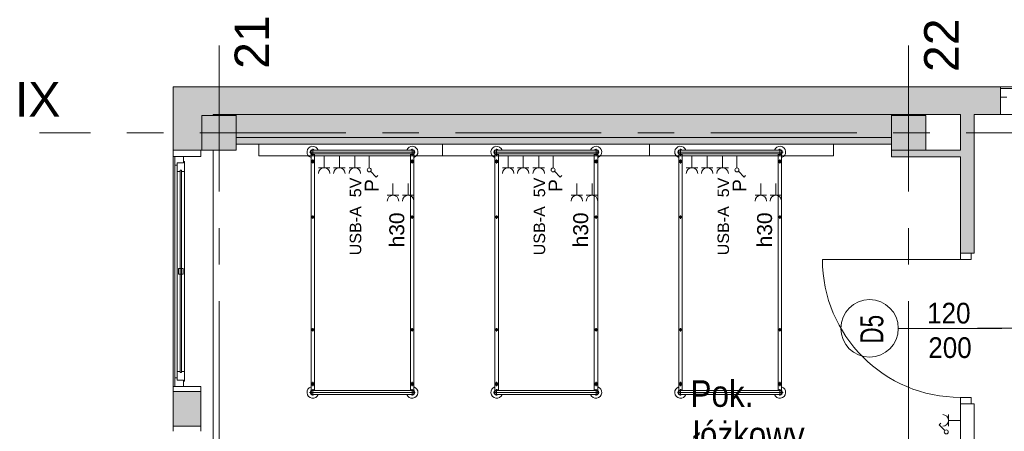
# Model space of a CAD drawing. Header units: centimetres. Extents: x -2424 to 1783, y 5 to 2907.
# Tile 29 of 94: x -1386 to -529, y 2549 to 2907. Entities that reach past the tile are written whole.
import ezdxf

# ---------------------------------------------------------------- set-up
doc = ezdxf.new("R2010")
doc.units = ezdxf.units.CM
doc.linetypes.add('Dash', pattern=[60, 30, -30])
doc.linetypes.add('Oś', pattern=[222.25, 127, -31.75, 31.75, -31.75])
for name, color, linetype, lineweight in [('A-ANNO-NOTE', 131, 'Continuous', 9), ('A-AREA-IDEN', 2, 'Continuous', 13), ('A-DETL', 90, 'Continuous', 9), ('A-DETL-GENF', 92, 'Continuous', 13), ('A-DETL-MEDM', 33, 'Continuous', 13), ('A-DOOR', 31, 'Continuous', 13), ('A-GLAZ', 151, 'Continuous', 13), ('A-WALL', 113, 'Continuous', 13), ('E-ELEC-EQPM', 71, 'Continuous', 9), ('I-FURN', 30, 'Continuous', 9), ('Q-SPCQ', 91, 'Continuous', 9), ('S-COLS', 52, 'Continuous', 13), ('S-GRID', 1, 'Continuous', 13), ('S-GRID-IDEN', 1, 'Continuous', 13)]:
    doc.layers.add(name, color=color, linetype=linetype, lineweight=lineweight)
doc.layers.add('A-WALL-PATT', color=111, linetype='Continuous', lineweight=13, plot=False)
doc.styles.add('Arial', font='arial.ttf', dxfattribs={"width": 0.9, "height": 18})
doc.styles.add('Arial_1', font='arial.ttf', dxfattribs={"width": 0.7, "height": 20})
doc.styles.add('Arial_10', font='arial.ttf', dxfattribs={"width": 0.85, "height": 23})
doc.styles.add('Arial_4', font='arial.ttf', dxfattribs={"height": 10})
doc.styles.add('Arial_5', font='arial.ttf', dxfattribs={"height": 12})
doc.styles.add('Arial_6', font='arial.ttf', dxfattribs={"height": 13})
doc.styles.add('Arial_7', font='arial.ttf', dxfattribs={"height": 30})

msp = doc.modelspace()

# ---------------------------------------------------------------- hatches: boundary and pattern name
at = {"layer": 'S-COLS', "lineweight": 9}
for points in [[(-1197.62, 2793.33), (-1197.62, 2823.33), (-1227.62, 2823.33), (-1227.62, 2793.33)], [(-597.62, 2793.33), (-597.62, 2823.33), (-627.62, 2823.33), (-627.62, 2793.33)]]:
    msp.add_hatch(color=251, dxfattribs=at).paths.add_polyline_path(points, flags=0)

# ---------------------------------------------------------------- linework, layer by layer
at = {"layer": 'A-ANNO-NOTE', "color": 251, "lineweight": 9}
msp.add_line((-531.62, 2638.33), (-621.62, 2638.33), dxfattribs=at)
msp.add_line((-531.62, 2638.33), (-621.62, 2638.33), dxfattribs=at)
msp.add_circle((-646.62, 2638.33), 25, dxfattribs=at)
at = {"layer": 'A-DETL', "color": 251, "linetype": 'Dash', "lineweight": 9}
msp.add_open_spline([(-552.77, 2638.57), (-478.91, 2638.57), (-476.08, 2638.57), (-439.12, 2638.57), (-439.12, 2601.62), (-439.12, 2598.79), (-439.12, 2573.54), (-439.12, 1655.82), (-439.12, 1618.87), (-439.12, 1616.04), (-439.12, 1512.36), (-439.12, 1509.53), (-439.12, 1472.57), (-476.08, 1472.57), (-478.91, 1472.57), (-555.62, 1472.57)], degree=3, knots=[0, 0, 0, 0, 1.242892, 2.082132, 2.921372, 3.63261, 13.975949, 24.692511, 35.163852, 36.732804, 37.928533, 39.497485, 40.336725, 41.175965, 42.450024, 42.450024, 42.450024, 42.450024], dxfattribs=at)
at = {"layer": 'A-DETL-GENF', "color": 251, "lineweight": 9}
for p, q in [((-567.62, 2703.83), (-567.62, 2698.33)), ((-558.12, 2703.83), (-567.62, 2703.83)), ((-558.12, 2698.33), (-558.12, 2703.83)), ((-567.62, 2698.33), (-558.12, 2698.33)), ((-558.12, 2578.33), (-567.62, 2578.33)), ((-567.62, 2578.33), (-567.62, 2572.83)), ((-567.62, 2572.83), (-558.12, 2572.83)), ((-558.12, 2572.83), (-558.12, 2578.33))]:
    msp.add_line(p, q, dxfattribs=at)
at = {"layer": 'A-DETL-MEDM', "color": 251, "lineweight": 9}
for p, q in [((-567.62, 2698.33), (-567.62, 2703.83)), ((-567.62, 2703.83), (-558.12, 2703.83)), ((-558.12, 2703.83), (-558.12, 2698.33)), ((-558.12, 2698.33), (-567.62, 2698.33)), ((-558.12, 2578.33), (-567.62, 2578.33)), ((-567.62, 2578.33), (-567.62, 2572.83)), ((-567.62, 2572.83), (-558.12, 2572.83)), ((-558.12, 2572.83), (-558.12, 2578.33))]:
    msp.add_line(p, q, dxfattribs=at)
at = {"layer": 'A-DOOR', "color": 251, "lineweight": 9}
msp.add_line((-567.62, 2698.33), (-687.62, 2698.33), dxfattribs=at)
msp.add_arc((-567.62, 2698.33), 120, 180, 270, dxfattribs=at)
at = {"layer": 'A-GLAZ', "color": 251, "lineweight": 9}
for p, q in [((-532.62, 2846.83), (-525.12, 2846.83)), ((-532.62, 2839.33), (-532.62, 2846.83)), ((-332.62, 2846.83), (-532.62, 2846.83)), ((-527.12, 2839.33), (-532.62, 2839.33)), ((-1243.62, 2787.83), (-1251.12, 2787.83)), ((-1251.12, 2787.83), (-1251.12, 2780.33)), ((-1251.12, 2587.83), (-1251.12, 2787.83)), ((-1243.62, 2782.33), (-1243.62, 2787.83)), ((-1251.12, 2780.33), (-1249.12, 2780.33)), ((-1251.12, 2780.33), (-1251.12, 2595.33)), ((-1243.62, 2782.33), (-1249.12, 2782.33)), ((-1249.12, 2782.33), (-1249.12, 2774.83)), ((-1249.12, 2782.33), (-1243.62, 2782.33)), ((-1249.12, 2780.33), (-1249.12, 2782.33)), ((-1245.37, 2775.83), (-1246.37, 2775.83)), ((-1246.37, 2775.83), (-1246.37, 2599.83)), ((-1246.37, 2774.83), (-1246.37, 2775.83)), ((-1246.37, 2775.83), (-1245.37, 2775.83)), ((-1245.37, 2599.83), (-1245.37, 2775.83)), ((-1245.37, 2775.83), (-1245.37, 2774.83)), ((-1242.62, 2783.33), (-1243.62, 2783.33)), ((-1243.62, 2783.33), (-1243.62, 2782.33)), ((-1242.62, 2774.83), (-1242.62, 2783.33)), ((-1249.12, 2774.83), (-1246.37, 2774.83)), ((-1249.12, 2774.83), (-1249.12, 2600.83)), ((-1245.37, 2774.83), (-1242.62, 2774.83)), ((-1242.62, 2774.83), (-1242.62, 2600.83)), ((-1243.87, 2690.33), (-1247.87, 2690.33)), ((-1247.87, 2690.33), (-1247.87, 2685.33)), ((-1243.87, 2685.33), (-1243.87, 2690.33)), ((-1247.87, 2685.33), (-1243.87, 2685.33)), ((-1246.37, 2600.83), (-1249.12, 2600.83)), ((-1249.12, 2600.83), (-1249.12, 2593.33)), ((-1246.37, 2599.83), (-1246.37, 2600.83)), ((-1246.37, 2599.83), (-1245.37, 2599.83)), ((-1245.37, 2599.83), (-1246.37, 2599.83)), ((-1242.62, 2600.83), (-1245.37, 2600.83)), ((-1245.37, 2600.83), (-1245.37, 2599.83)), ((-1242.62, 2592.33), (-1242.62, 2600.83)), ((-1249.12, 2595.33), (-1251.12, 2595.33)), ((-1251.12, 2595.33), (-1251.12, 2587.83)), ((-1251.12, 2587.83), (-1243.62, 2587.83)), ((-1249.12, 2593.33), (-1249.12, 2595.33)), ((-1249.12, 2593.33), (-1243.62, 2593.33)), ((-1243.62, 2593.33), (-1249.12, 2593.33)), ((-1243.62, 2593.33), (-1243.62, 2592.33)), ((-1243.62, 2587.83), (-1243.62, 2593.33)), ((-1243.62, 2592.33), (-1242.62, 2592.33))]:
    msp.add_line(p, q, dxfattribs=at)
at = {"layer": 'A-WALL', "color": 251, "lineweight": 9}
for p, q in [((307.38, 2848.33), (-1252.62, 2848.33)), ((-1252.62, 2848.33), (-1252.62, 2793.33)), ((-532.62, 2846.83), (-532.62, 2848.33)), ((-532.62, 2824.33), (-532.62, 2839.33)), ((-1217.62, 2824.33), (-567.62, 2824.33)), ((-1217.62, 2823.33), (-1217.62, 2824.33)), ((-1197.62, 2824.33), (-1197.62, 2823.33)), ((-627.62, 2823.33), (-627.62, 2824.33)), ((-567.62, 2824.33), (-567.62, 2793.33)), ((-555.62, 2703.83), (-555.62, 2824.33)), ((-327.62, 2824.33), (-555.62, 2824.33)), ((-1197.62, 2804.33), (-627.62, 2804.33)), ((-1252.62, 2793.33), (-1228.62, 2793.33)), ((-1252.62, 2793.33), (-1252.62, 2787.83)), ((-1228.62, 2793.33), (-1227.62, 2793.33)), ((-1228.62, 2787.83), (-1228.62, 2793.33)), ((-1217.62, 2793.33), (-1217.62, 2343.33)), ((-1197.62, 2798.33), (-627.62, 2798.33)), ((-627.62, 2793.33), (-627.62, 2787.33)), ((-567.62, 2793.33), (-597.62, 2793.33)), ((-1252.62, 2587.83), (-1252.62, 2787.83)), ((-1252.62, 2787.83), (-1251.12, 2787.83)), ((-1243.62, 2787.83), (-1228.62, 2787.83)), ((-627.62, 2787.33), (-567.62, 2787.33)), ((-567.62, 2787.33), (-567.62, 2703.83)), ((-558.12, 2703.83), (-555.62, 2703.83)), ((-1251.12, 2587.83), (-1252.62, 2587.83)), ((-1252.62, 2587.83), (-1252.62, 2583.33)), ((-1228.62, 2587.83), (-1243.62, 2587.83)), ((-1228.62, 2583.33), (-1228.62, 2587.83)), ((-1252.62, 2583.33), (-1252.62, 2553.33)), ((-1228.62, 2583.33), (-1252.62, 2583.33)), ((-1228.62, 2553.33), (-1228.62, 2583.33)), ((-567.62, 2572.83), (-567.62, 2482.83)), ((-555.62, 2572.83), (-558.12, 2572.83)), ((-555.62, 2482.83), (-555.62, 2572.83)), ((-1252.62, 2553.33), (-1228.62, 2553.33)), ((-1252.62, 2553.33), (-1252.62, 2548.83)), ((-1228.62, 2548.83), (-1228.62, 2553.33))]:
    msp.add_line(p, q, dxfattribs=at)
at = {"layer": 'A-WALL-PATT', "color": 251, "linetype": 'Continuous', "lineweight": 9, "extrusion": (0, 0, -1)}
for points in [[(1228.62, 2793.33), (1252.62, 2848.33), (1252.62, 2793.33)], [(1252.62, 2848.33), (1228.62, 2793.33), (1227.62, 2823.33)], [(1252.62, 2848.33), (1227.62, 2823.33), (1217.62, 2848.33)], [(1217.62, 2848.33), (1227.62, 2823.33), (1217.62, 2823.33)], [(547.62, 2824.33), (1217.62, 2848.33), (1217.62, 2824.33)], [(1217.62, 2848.33), (547.62, 2824.33), (532.62, 2848.33)], [(532.62, 2848.33), (547.62, 2824.33), (532.62, 2824.33)], [(1227.62, 2823.33), (1228.62, 2793.33), (1227.62, 2793.33)], [(719.15, 2804.33), (1197.62, 2824.33), (1197.62, 2804.33)], [(1197.62, 2824.33), (719.15, 2804.33), (627.62, 2824.33)], [(627.62, 2824.33), (719.15, 2804.33), (627.62, 2804.33)], [(558.12, 2703.83), (567.62, 2824.33), (567.62, 2703.83)], [(567.62, 2824.33), (558.12, 2703.83), (555.62, 2824.33)], [(555.62, 2824.33), (558.12, 2703.83), (555.62, 2703.83)], [(1197.62, 2798.33), (627.62, 2804.33), (1197.62, 2804.33)], [(627.62, 2804.33), (1197.62, 2798.33), (719.15, 2798.33)], [(627.62, 2804.33), (719.15, 2798.33), (627.62, 2798.33)], [(597.62, 2787.33), (627.62, 2793.33), (627.62, 2787.33)], [(627.62, 2793.33), (597.62, 2787.33), (567.62, 2793.33)], [(567.62, 2793.33), (597.62, 2787.33), (567.62, 2787.33)], [(1228.62, 2553.33), (1252.62, 2583.33), (1252.62, 2553.33)], [(1252.62, 2583.33), (1228.62, 2553.33), (1228.62, 2583.33)]]:
    msp.add_solid(points, dxfattribs=at)
at = {"layer": 'E-ELEC-EQPM', "color": 251, "lineweight": 9}
for p, q in [((-577.96, 2563.33), (-577.96, 2553.33)), ((-586.05, 2554.51), (-584.74, 2555.82)), ((-581.11, 2549.56), (-586.05, 2554.51)), ((-577.96, 2558.33), (-567.62, 2558.33))]:
    msp.add_line(p, q, dxfattribs=at)
msp.add_circle((-579.87, 2548.33), 1.75, dxfattribs=at)
msp.add_arc((-582.96, 2558.33), 5, 270, 90, dxfattribs=at)
at = {"layer": 'I-FURN', "color": 251, "lineweight": 9}
for p, q in [((-1131.12, 2788.9), (-1131.12, 2794.35)), ((-1131.12, 2793.33), (-1044.62, 2793.33)), ((-1044.62, 2788.9), (-1044.62, 2794.35)), ((-971.12, 2788.9), (-971.12, 2794.35)), ((-971.12, 2793.33), (-884.62, 2793.33)), ((-884.62, 2788.9), (-884.62, 2794.35)), ((-811.12, 2788.9), (-811.12, 2794.35)), ((-811.12, 2793.33), (-724.62, 2793.33)), ((-724.62, 2788.9), (-724.62, 2794.35)), ((-1133.85, 2791.63), (-1041.9, 2791.63)), ((-1132.62, 2789.98), (-1132.62, 2584.27)), ((-1131.12, 2789.93), (-1044.62, 2789.93)), ((-1131.12, 2781.73), (-1131.12, 2785.23)), ((-1129.62, 2584.33), (-1129.62, 2789.98)), ((-1046.12, 2584.27), (-1046.12, 2789.93)), ((-1044.62, 2781.73), (-1044.62, 2785.23)), ((-1043.12, 2789.98), (-1043.12, 2584.27)), ((-973.85, 2791.63), (-881.9, 2791.63)), ((-972.62, 2789.98), (-972.62, 2584.27)), ((-971.12, 2789.93), (-884.62, 2789.93)), ((-971.12, 2781.73), (-971.12, 2785.23)), ((-969.62, 2584.33), (-969.62, 2789.98)), ((-886.12, 2584.27), (-886.12, 2789.93)), ((-884.62, 2781.73), (-884.62, 2785.23)), ((-883.12, 2789.98), (-883.12, 2584.27)), ((-813.85, 2791.63), (-721.9, 2791.63)), ((-812.62, 2789.98), (-812.62, 2584.27)), ((-811.12, 2789.93), (-724.62, 2789.93)), ((-811.12, 2781.73), (-811.12, 2785.23)), ((-809.62, 2584.33), (-809.62, 2789.98)), ((-726.12, 2584.27), (-726.12, 2789.93)), ((-724.62, 2781.73), (-724.62, 2785.23)), ((-723.12, 2789.98), (-723.12, 2584.27)), ((-1132.87, 2783.48), (-1129.37, 2783.48)), ((-1042.87, 2783.48), (-1046.37, 2783.48)), ((-972.87, 2783.48), (-969.37, 2783.48)), ((-882.87, 2783.48), (-886.37, 2783.48)), ((-812.87, 2783.48), (-809.37, 2783.48)), ((-722.87, 2783.48), (-726.37, 2783.48)), ((-1132.62, 2735.07), (-1129.62, 2735.07)), ((-1131.12, 2736.57), (-1131.12, 2733.57)), ((-1043.12, 2735.07), (-1046.12, 2735.07)), ((-1044.62, 2736.57), (-1044.62, 2733.57)), ((-972.62, 2735.07), (-969.62, 2735.07)), ((-971.12, 2736.57), (-971.12, 2733.57)), ((-883.12, 2735.07), (-886.12, 2735.07)), ((-884.62, 2736.57), (-884.62, 2733.57)), ((-812.62, 2735.07), (-809.62, 2735.07)), ((-811.12, 2736.57), (-811.12, 2733.57)), ((-723.12, 2735.07), (-726.12, 2735.07)), ((-724.62, 2736.57), (-724.62, 2733.57)), ((-1132.62, 2637.07), (-1129.62, 2637.07)), ((-1131.12, 2638.57), (-1131.12, 2635.57)), ((-1043.12, 2637.07), (-1046.12, 2637.07)), ((-1044.62, 2638.57), (-1044.62, 2635.57)), ((-972.62, 2637.07), (-969.62, 2637.07)), ((-971.12, 2638.57), (-971.12, 2635.57)), ((-883.12, 2637.07), (-886.12, 2637.07)), ((-884.62, 2638.57), (-884.62, 2635.57)), ((-812.62, 2637.07), (-809.62, 2637.07)), ((-811.12, 2638.57), (-811.12, 2635.57)), ((-723.12, 2637.07), (-726.12, 2637.07)), ((-724.62, 2638.57), (-724.62, 2635.57)), ((-1132.87, 2589.95), (-1129.37, 2589.95)), ((-1131.12, 2591.7), (-1131.12, 2588.2)), ((-1042.87, 2589.95), (-1046.37, 2589.95)), ((-1044.62, 2591.7), (-1044.62, 2588.2)), ((-972.87, 2589.95), (-969.37, 2589.95)), ((-971.12, 2591.7), (-971.12, 2588.2)), ((-882.87, 2589.95), (-886.37, 2589.95)), ((-884.62, 2591.7), (-884.62, 2588.2)), ((-812.87, 2589.95), (-809.37, 2589.95)), ((-811.12, 2591.7), (-811.12, 2588.2)), ((-722.87, 2589.95), (-726.37, 2589.95)), ((-724.62, 2591.7), (-724.62, 2588.2)), ((-1041.9, 2582.63), (-1133.85, 2582.63)), ((-1131.12, 2585.35), (-1131.12, 2579.9)), ((-1131.12, 2584.33), (-1044.62, 2584.33)), ((-1131.12, 2580.93), (-1044.62, 2580.93)), ((-1044.62, 2585.35), (-1044.62, 2579.9)), ((-881.9, 2582.63), (-973.85, 2582.63)), ((-971.12, 2585.35), (-971.12, 2579.9)), ((-971.12, 2584.33), (-884.62, 2584.33)), ((-971.12, 2580.93), (-884.62, 2580.93)), ((-884.62, 2585.35), (-884.62, 2579.9)), ((-721.9, 2582.63), (-813.85, 2582.63)), ((-811.12, 2585.35), (-811.12, 2579.9)), ((-811.12, 2584.33), (-724.62, 2584.33)), ((-811.12, 2580.93), (-724.62, 2580.93)), ((-724.62, 2585.35), (-724.62, 2579.9))]:
    msp.add_line(p, q, dxfattribs=at)
for centre, radius in [((-1131.12, 2783.48), 1.25), ((-1044.62, 2783.48), 1.25), ((-971.12, 2783.48), 1.25), ((-884.62, 2783.48), 1.25), ((-811.12, 2783.48), 1.25), ((-724.62, 2783.48), 1.25), ((-1131.12, 2783.48), 0.8), ((-1044.62, 2783.48), 0.8), ((-971.12, 2783.48), 0.8), ((-884.62, 2783.48), 0.8), ((-811.12, 2783.48), 0.8), ((-724.62, 2783.48), 0.8), ((-1131.12, 2735.07), 1), ((-1044.62, 2735.07), 1), ((-971.12, 2735.07), 1), ((-884.62, 2735.07), 1), ((-811.12, 2735.07), 1), ((-724.62, 2735.07), 1), ((-1131.12, 2637.07), 1), ((-1044.62, 2637.07), 1), ((-971.12, 2637.07), 1), ((-884.62, 2637.07), 1), ((-811.12, 2637.07), 1), ((-724.62, 2637.07), 1), ((-1131.12, 2589.95), 1.25), ((-1131.12, 2589.95), 0.8), ((-1044.62, 2589.95), 1.25), ((-1044.62, 2589.95), 0.8), ((-971.12, 2589.95), 1.25), ((-971.12, 2589.95), 0.8), ((-884.62, 2589.95), 1.25), ((-884.62, 2589.95), 0.8), ((-811.12, 2589.95), 1.25), ((-811.12, 2589.95), 0.8), ((-724.62, 2589.95), 1.25), ((-724.62, 2589.95), 0.8)]:
    msp.add_circle(centre, radius, dxfattribs=at)
for centre, radius, start, end in [((-1131.12, 2791.63), 5, 19.87687, 252.5424), ((-1131.12, 2791.63), 2.23, 49.8221, 312.38874), ((-1131.12, 2791.63), 1.93, 62.02067, 297.97933), ((-1131.12, 2791.63), 1.7, 90, 270), ((-1044.62, 2791.63), 5, 287.4576, 160.12313), ((-1044.62, 2791.63), 2.23, 229.8221, 130.1779), ((-1044.62, 2791.63), 1.93, 242.02067, 117.97933), ((-1044.62, 2791.63), 1.7, 270, 90), ((-971.12, 2791.63), 5, 19.87687, 252.5424), ((-971.12, 2791.63), 2.23, 49.8221, 312.38874), ((-971.12, 2791.63), 1.93, 62.02067, 297.97933), ((-971.12, 2791.63), 1.7, 90, 270), ((-884.62, 2791.63), 5, 287.4576, 160.12313), ((-884.62, 2791.63), 2.23, 229.8221, 130.1779), ((-884.62, 2791.63), 1.93, 242.02067, 117.97933), ((-884.62, 2791.63), 1.7, 270, 90), ((-811.12, 2791.63), 5, 19.87687, 252.5424), ((-811.12, 2791.63), 2.23, 49.8221, 312.38874), ((-811.12, 2791.63), 1.93, 62.02067, 297.97933), ((-811.12, 2791.63), 1.7, 90, 270), ((-724.62, 2791.63), 5, 287.4576, 160.12313), ((-724.62, 2791.63), 2.23, 229.8221, 130.1779), ((-724.62, 2791.63), 1.93, 242.02067, 117.97933), ((-724.62, 2791.63), 1.7, 270, 90), ((-1131.12, 2582.63), 5, 107.4576, 340.12313), ((-1044.62, 2582.63), 5, 199.87687, 72.5424), ((-971.12, 2582.63), 5, 107.4576, 340.12313), ((-884.62, 2582.63), 5, 199.87687, 72.5424), ((-811.12, 2582.63), 5, 107.4576, 340.12313), ((-724.62, 2582.63), 5, 199.87687, 72.5424), ((-1131.12, 2582.63), 2.23, 49.8221, 310.1779), ((-1131.12, 2582.63), 1.93, 62.02067, 297.97933), ((-1131.12, 2582.63), 1.7, 90, 270), ((-1044.62, 2582.63), 2.23, 229.8221, 130.1779), ((-1044.62, 2582.63), 1.93, 242.02067, 117.97933), ((-1044.62, 2582.63), 1.7, 270, 90), ((-971.12, 2582.63), 2.23, 49.8221, 310.1779), ((-971.12, 2582.63), 1.93, 62.02067, 297.97933), ((-971.12, 2582.63), 1.7, 90, 270), ((-884.62, 2582.63), 2.23, 229.8221, 130.1779), ((-884.62, 2582.63), 1.93, 242.02067, 117.97933), ((-884.62, 2582.63), 1.7, 270, 90), ((-811.12, 2582.63), 2.23, 49.8221, 310.1779), ((-811.12, 2582.63), 1.93, 62.02067, 297.97933), ((-811.12, 2582.63), 1.7, 90, 270), ((-724.62, 2582.63), 2.23, 229.8221, 130.1779), ((-724.62, 2582.63), 1.93, 242.02067, 117.97933), ((-724.62, 2582.63), 1.7, 270, 90)]:
    msp.add_arc(centre, radius, start, end, dxfattribs=at)
at = {"layer": 'Q-SPCQ', "color": 251, "lineweight": 9}
for p, q in [((-1178.12, 2788.33), (-1178.12, 2798.33)), ((-1018.12, 2788.33), (-1018.12, 2798.33)), ((-838.12, 2798.33), (-838.12, 2788.33)), ((-678.12, 2798.33), (-678.12, 2788.33)), ((-838.12, 2788.33), (-1178.12, 2788.33)), ((-1121.12, 2777.99), (-1121.12, 2788.33)), ((-1107.95, 2777.99), (-1107.95, 2788.33)), ((-1094.49, 2777.99), (-1094.49, 2788.33)), ((-1081.98, 2788.33), (-1081.98, 2777.83)), ((-678.12, 2788.33), (-1018.12, 2788.33)), ((-961.12, 2777.99), (-961.12, 2788.33)), ((-961.12, 2777.99), (-961.12, 2788.33)), ((-947.95, 2777.99), (-947.95, 2788.33)), ((-947.95, 2777.99), (-947.95, 2788.33)), ((-934.49, 2777.99), (-934.49, 2788.33)), ((-934.49, 2777.99), (-934.49, 2788.33)), ((-921.98, 2788.33), (-921.98, 2777.83)), ((-921.98, 2788.33), (-921.98, 2777.83)), ((-801.12, 2777.99), (-801.12, 2788.33)), ((-787.95, 2777.99), (-787.95, 2788.33)), ((-774.49, 2777.99), (-774.49, 2788.33)), ((-761.98, 2788.33), (-761.98, 2777.83)), ((-1116.12, 2777.99), (-1126.12, 2777.99)), ((-1102.95, 2777.99), (-1112.95, 2777.99)), ((-1089.49, 2777.99), (-1099.49, 2777.99)), ((-956.12, 2777.99), (-966.12, 2777.99)), ((-956.12, 2777.99), (-966.12, 2777.99)), ((-942.95, 2777.99), (-952.95, 2777.99)), ((-942.95, 2777.99), (-952.95, 2777.99)), ((-929.49, 2777.99), (-939.49, 2777.99)), ((-929.49, 2777.99), (-939.49, 2777.99)), ((-796.12, 2777.99), (-806.12, 2777.99)), ((-782.95, 2777.99), (-792.95, 2777.99)), ((-769.49, 2777.99), (-779.49, 2777.99)), ((-1080.75, 2774.84), (-1075.8, 2769.9)), ((-1075.8, 2769.9), (-1074.49, 2771.21)), ((-920.75, 2774.84), (-915.8, 2769.9)), ((-920.75, 2774.84), (-915.8, 2769.9)), ((-915.8, 2769.9), (-914.49, 2771.21)), ((-915.8, 2769.9), (-914.49, 2771.21)), ((-760.75, 2774.84), (-755.8, 2769.9)), ((-755.8, 2769.9), (-754.49, 2771.21)), ((-1061.29, 2753.99), (-1061.29, 2764.33)), ((-1048.12, 2753.99), (-1048.12, 2764.33)), ((-901.29, 2753.99), (-901.29, 2764.33)), ((-901.29, 2753.99), (-901.29, 2764.33)), ((-888.12, 2753.99), (-888.12, 2764.33)), ((-888.12, 2753.99), (-888.12, 2764.33)), ((-741.29, 2753.99), (-741.29, 2764.33)), ((-728.12, 2753.99), (-728.12, 2764.33)), ((-1056.29, 2753.99), (-1066.29, 2753.99)), ((-1043.12, 2753.99), (-1053.12, 2753.99)), ((-896.29, 2753.99), (-906.29, 2753.99)), ((-896.29, 2753.99), (-906.29, 2753.99)), ((-883.12, 2753.99), (-893.12, 2753.99)), ((-883.12, 2753.99), (-893.12, 2753.99)), ((-736.29, 2753.99), (-746.29, 2753.99)), ((-723.12, 2753.99), (-733.12, 2753.99))]:
    msp.add_line(p, q, dxfattribs=at)
for centre in [(-1081.98, 2776.08), (-921.98, 2776.08), (-921.98, 2776.08), (-761.98, 2776.08)]:
    msp.add_circle(centre, 1.75, dxfattribs=at)
for centre in [(-1121.12, 2772.99), (-1107.95, 2772.99), (-1094.49, 2772.99), (-961.12, 2772.99), (-961.12, 2772.99), (-947.95, 2772.99), (-947.95, 2772.99), (-934.49, 2772.99), (-934.49, 2772.99), (-801.12, 2772.99), (-787.95, 2772.99), (-774.49, 2772.99), (-1061.29, 2748.99), (-1048.12, 2748.99), (-901.29, 2748.99), (-901.29, 2748.99), (-888.12, 2748.99), (-888.12, 2748.99), (-741.29, 2748.99), (-728.12, 2748.99)]:
    msp.add_arc(centre, 5, 0, 180, dxfattribs=at)
at = {"layer": 'S-COLS', "color": 251, "lineweight": 9}
for p, q in [((-1197.62, 2823.33), (-1227.62, 2823.33)), ((-1227.62, 2823.33), (-1227.62, 2793.33)), ((-1197.62, 2793.33), (-1197.62, 2823.33)), ((-597.62, 2823.33), (-627.62, 2823.33)), ((-627.62, 2823.33), (-627.62, 2793.33)), ((-597.62, 2793.33), (-597.62, 2823.33)), ((-1227.62, 2793.33), (-1197.62, 2793.33)), ((-627.62, 2793.33), (-597.62, 2793.33))]:
    msp.add_line(p, q, dxfattribs=at)
at = {"layer": 'S-GRID', "color": 251, "linetype": 'Oś', "lineweight": 9}
for p, q in [((-1212.62, 2884.27), (-1212.62, 27.13)), ((-612.62, 2884.27), (-612.62, 27.13)), ((1342.46, 2808.33), (-1368.76, 2808.33))]:
    msp.add_line(p, q, dxfattribs=at)

# ---------------------------------------------------------------- texts
at = {"layer": 'A-ANNO-NOTE', "color": 251, "lineweight": 9}
for s, height, style, p in [('USB-A  5V', 10, 'Arial_4', (-1088.92, 2701.85)), ('P', 12, 'Arial_5', (-1073.87, 2756.87)), ('USB-A  5V', 10, 'Arial_4', (-928.92, 2701.85)), ('USB-A  5V', 10, 'Arial_4', (-928.92, 2701.85)), ('P', 12, 'Arial_5', (-913.87, 2756.87)), ('P', 12, 'Arial_5', (-913.87, 2756.87)), ('USB-A  5V', 10, 'Arial_4', (-768.92, 2701.85)), ('P', 12, 'Arial_5', (-753.87, 2756.87)), ('h30', 13, 'Arial_6', (-1051.48, 2708.78)), ('h30', 13, 'Arial_6', (-891.48, 2708.78)), ('h30', 13, 'Arial_6', (-891.48, 2708.78)), ('h30', 13, 'Arial_6', (-731.48, 2708.78))]:
    msp.add_text(s, height=height, rotation=90, dxfattribs=dict(at, style=style)).set_placement(p)
at = {"layer": 'A-ANNO-NOTE', "color": 251, "lineweight": 9, "style": 'Arial', "width": 0.9}
for s, p in [('120', (-596.5, 2642.56)), ('200', (-595.51, 2612.56)), ('200', (-595.51, 2612.56))]:
    msp.add_text(s, height=18, dxfattribs=at).set_placement(p)
at = {"layer": 'A-ANNO-NOTE', "color": 251, "lineweight": 9, "style": 'Arial_1', "width": 0.7}
msp.add_text('D5', height=20, rotation=90, dxfattribs=at).set_placement((-634.66, 2625.05))
at = {"layer": 'A-AREA-IDEN', "color": 251, "lineweight": 9, "style": 'Arial_10', "width": 0.85}
for s, p in [('Pok.', (-802.35, 2570.11)), ('łóżkowy', (-800.28, 2534.22))]:
    msp.add_text(s, height=23, dxfattribs=at).set_placement(p)
at = {"layer": 'S-GRID-IDEN', "color": 251, "lineweight": 9, "style": 'Arial_7'}
for s, p in [('21', (-1169.12, 2863.88)), ('22', (-569.12, 2861.15))]:
    msp.add_text(s, height=30, rotation=90, dxfattribs=at).set_placement(p)
msp.add_text('IX', height=30, dxfattribs=at).set_placement((-1390.24, 2822.39))

doc.saveas('drawing.dxf')
